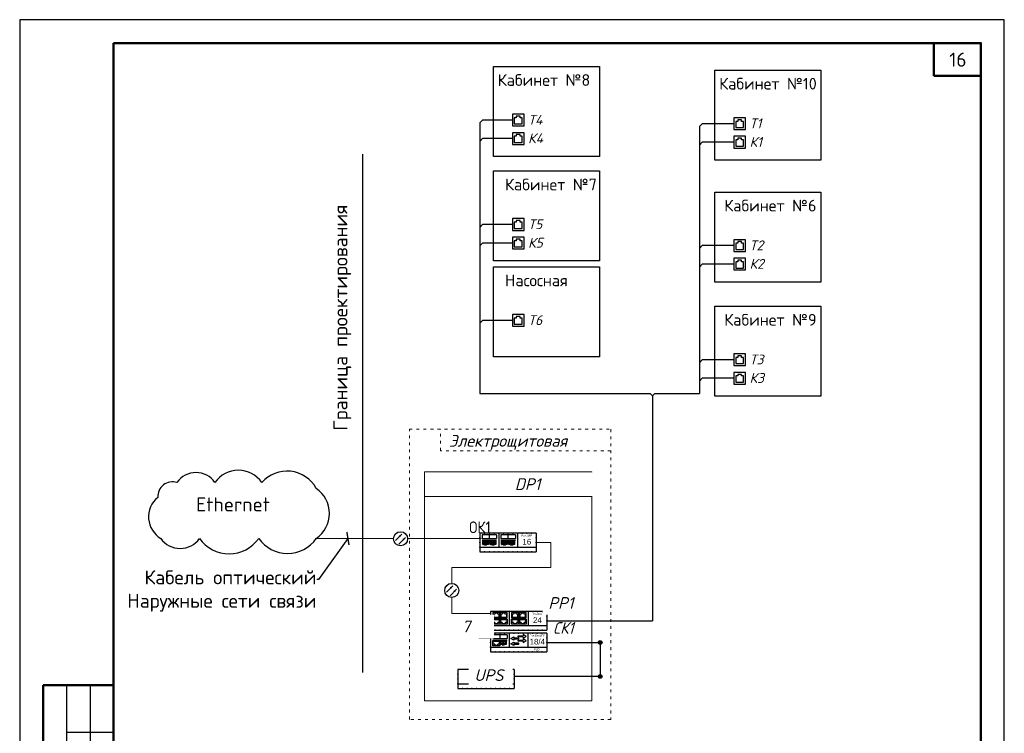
# Paper-space layout '16' of a CAD drawing. Header units: millimetres. Extents: x 0 to 257, y 0 to 297.
# Tile 2 of 2: x 0 to 210, y 145 to 297. Entities that reach past the tile are written whole.
import ezdxf
from ezdxf import colors
from ezdxf.entities.mleader import LeaderData, LeaderLine
from ezdxf.enums import TextEntityAlignment as Align
from ezdxf.math import Vec2, Vec3

# ---------------------------------------------------------------- set-up
doc = ezdxf.new("R2010")
doc.units = ezdxf.units.MM
doc.set_wipeout_variables(frame=1)
doc.linetypes.add('ACAD_ISO03W100', pattern=[30, 12, -18])
for name, color, linetype, lineweight in [('1OTWM', 1, 'Continuous', 9), ('_Блоки', 252, 'Continuous', 18), ('SS-CABL-OPT', 6, 'Continuous', 15)]:
    doc.layers.add(name, color=color, linetype=linetype, lineweight=lineweight)
for name, color, linetype in [('_Text', 7, 'Continuous'), ('_АТ-Имя', 7, 'Continuous'), ('_АТ-Примечания', 250, 'Continuous'), ('_ЛВС-Приборы и устройства', 7, 'Continuous'), ('_СКС-Кабель', 30, 'Continuous'), ('_СКС-Устройства', 7, 'Continuous'), ('_ТФ-Приборы', 7, 'Continuous'), ('_ЭП-Кабель 220', 250, 'Continuous'), ('Wipeout', 7, 'Continuous'), ('Штампы', 7, 'Continuous')]:
    doc.layers.add(name, color=color, linetype=linetype)
doc.layers.add('Подписи', color=1, linetype='Continuous', lineweight=25, true_color=0xff0000)
doc.styles.add('Arial Narrow', font='isocpeui.ttf')
doc.styles.add('cs gost_2304', font='isocpeur.ttf')
doc.styles.add('ISO', font='isocpeur.ttf', dxfattribs={"width": 0.9})
doc.styles.add('TNR', font='ARIALN.TTF', dxfattribs={"height": 200})
doc.styles.add('XREF1$0$Standard', font='isocpeur.ttf')
doc.styles.add('Аннотативный', font='arial.ttf')
doc.styles.add('СТИЛЬ-1', font='isocpeui.ttf', dxfattribs={"width": 0.9, "oblique": 3})

# ---------------------------------------------------------------- blocks, each defined once
blk = doc.blocks.new('*U74')
at = {"lineweight": 50}
for p, q in [((5, 155), (20, 155)), ((5, 155), (5, 90)), ((5, 90), (20, 90)), ((8, 5), (8, 90)), ((13, 5), (13, 90)), ((8, 65), (20, 65)), ((8, 30), (20, 30)), ((8, 5), (20, 5))]:
    blk.add_line(p, q, dxfattribs=at)
for p, q in [((10, 155), (10, 90)), ((15, 155), (15, 90)), ((10, 145), (20, 145)), ((10, 130), (20, 130)), ((10, 110), (20, 110)), ((5, 90), (8, 90))]:
    blk.add_line(p, q)
blk.add_lwpolyline([(0, 0), (210, 0), (210, 297), (0, 297)], close=True)
blk.add_lwpolyline([(20, 292), (205, 292), (205, 5), (20, 5)], close=True, dxfattribs=at)
at = {"style": 'XREF1$0$Standard'}
for s, p in [('Согласовано', (7.95, 102.07)), ('Взам.инв. N', (10.5, 77.5)), ('Подпись и дата', (10.5, 47.5)), ('Инв.N подл.', (10.5, 17.5))]:
    blk.add_text(s, height=2.5, rotation=90, dxfattribs=at).set_placement(p, align=Align.MIDDLE_CENTER)
blk.add_text('Формат', height=2.5, dxfattribs=at).set_placement((154.02, 2))
blk.add_text('А4', height=2.5, dxfattribs=at).set_placement((171.51, 2), align=Align.RIGHT)
blk = doc.blocks.new('PP')
at = {"linetype": 'ByBlock', "lineweight": -2, "ltscale": 100}
for p, q in [((-2573, 13207), (-3773, 13207)), ((-3773, 13207), (-3773, 12807)), ((-3773, 12807), (-2573, 12807))]:
    blk.add_line(p, q, dxfattribs=at)
at = {"ltscale": 100}
for p, q in [((-3575, 13183), (-3725, 13183)), ((-3725, 13183), (-3725, 13070)), ((-3725, 13070), (-3575, 13070)), ((-3725, 13046), (-3575, 13046)), ((-3725, 12933), (-3725, 13046)), ((-3575, 13070), (-3575, 13183)), ((-3575, 13046), (-3575, 12933)), ((-3415, 13183), (-3565, 13183)), ((-3565, 13183), (-3565, 13070)), ((-3565, 13070), (-3415, 13070)), ((-3565, 13046), (-3415, 13046)), ((-3565, 12933), (-3565, 13046)), ((-3415, 13070), (-3415, 13183)), ((-3415, 13046), (-3415, 12933)), ((-3175, 13183), (-3325, 13183)), ((-3325, 13183), (-3325, 13070)), ((-3325, 13070), (-3175, 13070)), ((-3325, 13046), (-3175, 13046)), ((-3325, 12933), (-3325, 13046)), ((-3175, 13070), (-3175, 13183)), ((-3175, 13046), (-3175, 12933)), ((-3015, 13183), (-3165, 13183)), ((-3165, 13183), (-3165, 13070)), ((-3165, 13070), (-3015, 13070)), ((-3165, 13046), (-3015, 13046)), ((-3165, 12933), (-3165, 13046)), ((-3015, 13070), (-3015, 13183)), ((-3015, 13046), (-3015, 12933)), ((-3575, 12933), (-3725, 12933)), ((-3415, 12933), (-3565, 12933)), ((-3175, 12933), (-3325, 12933)), ((-3015, 12933), (-3165, 12933))]:
    blk.add_line(p, q, dxfattribs=at)
for p, q in [((-3725, 13058), (-3417, 13058)), ((-3711, 13146), (-3711, 13082)), ((-3682, 13146), (-3711, 13146)), ((-3711, 13082), (-3588, 13082)), ((-3711, 13034), (-3588, 13034)), ((-3711, 12970), (-3711, 13034)), ((-3682, 13161), (-3682, 13146)), ((-3667, 13161), (-3682, 13161)), ((-3667, 13176), (-3667, 13161)), ((-3628, 13176), (-3667, 13176)), ((-3628, 13161), (-3628, 13176)), ((-3618, 13161), (-3628, 13161)), ((-3618, 13146), (-3618, 13161)), ((-3588, 13146), (-3618, 13146)), ((-3588, 13082), (-3588, 13146)), ((-3588, 13034), (-3588, 12970)), ((-3551, 13146), (-3551, 13082)), ((-3522, 13146), (-3551, 13146)), ((-3551, 13082), (-3428, 13082)), ((-3551, 13034), (-3428, 13034)), ((-3551, 12970), (-3551, 13034)), ((-3522, 13161), (-3522, 13146)), ((-3507, 13161), (-3522, 13161)), ((-3507, 13176), (-3507, 13161)), ((-3468, 13176), (-3507, 13176)), ((-3468, 13161), (-3468, 13176)), ((-3458, 13161), (-3468, 13161)), ((-3458, 13146), (-3458, 13161)), ((-3428, 13146), (-3458, 13146)), ((-3428, 13082), (-3428, 13146)), ((-3428, 13034), (-3428, 12970)), ((-3325, 13058), (-3017, 13058)), ((-3311, 13146), (-3311, 13082)), ((-3282, 13146), (-3311, 13146)), ((-3311, 13082), (-3188, 13082)), ((-3311, 13034), (-3188, 13034)), ((-3311, 12970), (-3311, 13034)), ((-3282, 13161), (-3282, 13146)), ((-3267, 13161), (-3282, 13161)), ((-3267, 13176), (-3267, 13161)), ((-3228, 13176), (-3267, 13176)), ((-3228, 13161), (-3228, 13176)), ((-3218, 13161), (-3228, 13161)), ((-3218, 13146), (-3218, 13161)), ((-3188, 13146), (-3218, 13146)), ((-3188, 13082), (-3188, 13146)), ((-3188, 13034), (-3188, 12970)), ((-3151, 13146), (-3151, 13082)), ((-3122, 13146), (-3151, 13146)), ((-3151, 13082), (-3028, 13082)), ((-3151, 13034), (-3028, 13034)), ((-3151, 12970), (-3151, 13034)), ((-3122, 13161), (-3122, 13146)), ((-3107, 13161), (-3122, 13161)), ((-3107, 13176), (-3107, 13161)), ((-3068, 13176), (-3107, 13176)), ((-3068, 13161), (-3068, 13176)), ((-3058, 13161), (-3068, 13161)), ((-3058, 13146), (-3058, 13161)), ((-3028, 13146), (-3058, 13146)), ((-3028, 13082), (-3028, 13146)), ((-3028, 13034), (-3028, 12970)), ((-3682, 12970), (-3711, 12970)), ((-3682, 12955), (-3682, 12970)), ((-3667, 12955), (-3682, 12955)), ((-3667, 12940), (-3667, 12955)), ((-3628, 12940), (-3667, 12940)), ((-3628, 12955), (-3628, 12940)), ((-3618, 12955), (-3628, 12955)), ((-3618, 12970), (-3618, 12955)), ((-3588, 12970), (-3618, 12970)), ((-3522, 12970), (-3551, 12970)), ((-3522, 12955), (-3522, 12970)), ((-3507, 12955), (-3522, 12955)), ((-3507, 12940), (-3507, 12955)), ((-3468, 12940), (-3507, 12940)), ((-3468, 12955), (-3468, 12940)), ((-3458, 12955), (-3468, 12955)), ((-3458, 12970), (-3458, 12955)), ((-3428, 12970), (-3458, 12970)), ((-3282, 12970), (-3311, 12970)), ((-3282, 12955), (-3282, 12970)), ((-3267, 12955), (-3282, 12955)), ((-3267, 12940), (-3267, 12955)), ((-3228, 12940), (-3267, 12940)), ((-3228, 12955), (-3228, 12940)), ((-3218, 12955), (-3228, 12955)), ((-3218, 12970), (-3218, 12955)), ((-3188, 12970), (-3218, 12970)), ((-3122, 12970), (-3151, 12970)), ((-3122, 12955), (-3122, 12970)), ((-3107, 12955), (-3122, 12955)), ((-3107, 12940), (-3107, 12955)), ((-3068, 12940), (-3107, 12940)), ((-3068, 12955), (-3068, 12940)), ((-3058, 12955), (-3068, 12955)), ((-3058, 12970), (-3058, 12955)), ((-3028, 12970), (-3058, 12970))]:
    blk.add_line(p, q)
at = {"linetype": 'ByBlock', "lineweight": -2}
for p, q in [((-3373, 13207), (-3373, 12907)), ((-2973, 13207), (-2973, 12907)), ((-2573, 13207), (-2573, 12807)), ((-3773, 12907), (-2573, 12907))]:
    blk.add_line(p, q, dxfattribs=at)
at = {"linetype": 'ByBlock', "lineweight": -2, "ltscale": 100}
for p in [(-3773, 13107), (-3673, 13207), (-3573, 13207), (-3473, 13207), (-3373, 13207), (-3273, 13207), (-3173, 13207), (-3073, 13207), (-2973, 13207), (-2873, 13207), (-2773, 13207), (-2673, 13207), (-2573, 13107), (-3773, 13007), (-3773, 12907), (-2573, 13007), (-2573, 12907), (-3673, 12807), (-3573, 12807), (-3573, 12807), (-3473, 12807), (-3373, 12807), (-3373, 12807), (-3273, 12807), (-3173, 12807), (-3073, 12807), (-2973, 12807), (-2873, 12807), (-2773, 12807), (-2673, 12807)]:
    blk.add_point(p, dxfattribs=at)
at = {"layer": '_АТ-Примечания', "style": 'Аннотативный'}
blk.add_text('Port Eth', height=40, dxfattribs=at).set_placement((-2773, 13120), align=Align.BOTTOM_CENTER)
blk.add_attdef('24', text='', height=120, dxfattribs=at).set_placement((-2773, 12927), align=Align.BOTTOM_CENTER)
blk = doc.blocks.new('СК')
at = {"linetype": 'ByBlock', "lineweight": -2, "ltscale": 100}
for p, q in [((6, 4), (-6, 4)), ((-6, 4), (-6, 0)), ((-6, 0), (6, 0))]:
    blk.add_line(p, q, dxfattribs=at)
for p, q in [((-5.52, 3.64), (-5.52, 2.86)), ((-2.44, 3.64), (-5.52, 3.64)), ((-5.52, 2.86), (-2.44, 2.86)), ((-5.52, 2.51), (-2.44, 2.51)), ((-5.38, 2.27), (-4.15, 2.27)), ((-5.38, 1.63), (-5.38, 2.27)), ((-4.15, 2.27), (-4.15, 1.63)), ((-4.02, 3.64), (-4.02, 2.86)), ((-3.88, 2.27), (-2.65, 2.27)), ((-3.88, 1.55), (-3.88, 2.27)), ((-3.88, 2.27), (-3.81, 2.19)), ((-3.81, 2.19), (-3.29, 2.19)), ((-3.81, 1.61), (-3.81, 2.19)), ((-3.29, 1.61), (-3.29, 2.19)), ((-3.29, 1.91), (-3.29, 2.19)), ((-3.24, 1.61), (-3.24, 2.19)), ((-3.24, 2.19), (-2.72, 2.19)), ((-2.65, 2.27), (-2.72, 2.19)), ((-2.72, 2.19), (-2.72, 1.61)), ((-2.65, 2.27), (-2.65, 1.55)), ((-2.65, 1.55), (-2.65, 2.27)), ((-2.44, 3.64), (-2.44, 2.86)), ((-5.09, 1.63), (-5.38, 1.63)), ((-5.09, 1.48), (-5.09, 1.63)), ((-4.94, 1.48), (-5.09, 1.48)), ((-4.94, 1.33), (-4.94, 1.48)), ((-4.55, 1.33), (-4.94, 1.33)), ((-4.55, 1.48), (-4.55, 1.33)), ((-4.45, 1.48), (-4.55, 1.48)), ((-4.45, 1.63), (-4.45, 1.48)), ((-4.15, 1.63), (-4.45, 1.63)), ((-3.88, 1.55), (-3.81, 1.61)), ((-3.6, 1.55), (-3.88, 1.55)), ((-3.29, 1.61), (-3.81, 1.61)), ((-3.6, 1.55), (-3.5, 1.47)), ((-3.5, 1.47), (-3.04, 1.47)), ((-2.72, 1.61), (-3.24, 1.61)), ((-2.93, 1.55), (-3.04, 1.47)), ((-2.65, 1.55), (-2.93, 1.55)), ((-2.65, 1.55), (-2.72, 1.61))]:
    blk.add_line(p, q)
at = {"linetype": 'ByBlock', "lineweight": -2}
for p, q in [((-2, 4), (-2, 1)), ((2, 4), (2, 1)), ((6, 4), (6, 0)), ((-6, 1), (6, 1))]:
    blk.add_line(p, q, dxfattribs=at)
at = {"ltscale": 100}
blk.add_lwpolyline([(-5.52, 2.39), (-4.02, 2.39), (-4.02, 1.26), (-5.52, 1.26)], close=True, dxfattribs=at)
for points in [[(-1.02, 2.73), (-1.02, 2.46), (-1.66, 2.83), (-1.02, 3.2), (-1.02, 2.92)], [(-1.02, 2.73), (0.07, 2.73), (0.07, 2.92), (-1.02, 2.92)], [(1.02, 3.2), (-0.07, 3.2), (-0.07, 3.39), (1.02, 3.39)], [(1.02, 2.27), (-0.07, 2.27), (-0.07, 2.46), (1.02, 2.46)], [(1.02, 3.2), (1.02, 2.92), (1.66, 3.3), (1.02, 3.67), (1.02, 3.39)], [(1.02, 2.27), (1.02, 1.99), (1.66, 2.36), (1.02, 2.73), (1.02, 2.46)], [(-1.02, 1.61), (-1.02, 1.33), (-1.66, 1.7), (-1.02, 2.08), (-1.02, 1.8)], [(-1.02, 1.61), (0.07, 1.61), (0.07, 1.8), (-1.02, 1.8)]]:
    blk.add_lwpolyline(points, dxfattribs=at)
for centre, radius in [((-3.55, 1.9), 0.2), ((-2.98, 1.9), 0.198)]:
    blk.add_circle(centre, radius)
at = {"linetype": 'ByBlock', "lineweight": -2, "ltscale": 100}
for p in [(-6, 3), (-5, 4), (-4, 4), (-3, 4), (-2, 4), (-1, 4), (0, 4), (1, 4), (2, 4), (3, 4), (4, 4), (5, 4), (6, 3), (-6, 2), (-6, 1), (6, 2), (6, 1), (-5, 0), (-4, 0), (-4, 0), (-3, 0), (-2, 0), (-2, 0), (-1, 0), (0, 0), (1, 0), (2, 0), (3, 0), (4, 0), (5, 0)]:
    blk.add_point(p, dxfattribs=at)
at = {"layer": '_АТ-Имя', "ltscale": 100, "style": 'TNR'}
blk.add_attdef('ПОЗИЦИЯ', text='', height=2, dxfattribs=at).set_placement((-6, 4), align=Align.BOTTOM_LEFT)
at = {"layer": '_АТ-Примечания', "style": 'Аннотативный'}
blk.add_text('Port Eth/SFP', height=0.4, dxfattribs=at).set_placement((4, 3.13), align=Align.BOTTOM_CENTER)
at = {"layer": '_АТ-Примечания', "ltscale": 100, "style": 'TNR'}
for tag, p in [('НАИМЕНОВАНИЕ', (-6, 3.64)), ('МАРКА', (-6, 3.14))]:
    blk.add_attdef(tag, p, '', height=0.25, dxfattribs=at)
at = {"layer": '_АТ-Примечания', "ltscale": 100, "style": 'TNR', "flags": 1}
for tag, p in [('ПРИМ-1', (-6, 2.64)), ('ПРИМ-2', (-6, 2.14)), ('ПРИМ-3', (-6, 1.64)), ('ПРИМ-4', (-6, 1.14)), ('ПРИМ-5', (-6, 0.67))]:
    blk.add_attdef(tag, p, '', height=0.25, dxfattribs=at)
at = {"layer": '_АТ-Примечания', "style": 'Аннотативный'}
for tag, height, p in [('ETH/SFP', 1.2, (4, 1.2)), ('POE+', 0.4, (4, 0.2))]:
    blk.add_attdef(tag, text='', height=height, dxfattribs=at).set_placement(p, align=Align.BOTTOM_CENTER)
blk = doc.blocks.new('ОК')
at = {"linetype": 'ByBlock', "lineweight": -2, "ltscale": 100}
for p, q in [((6, 4), (-6, 4)), ((-6, 4), (-6, 0)), ((-6, 0), (6, 0))]:
    blk.add_line(p, q, dxfattribs=at)
at = {"linetype": 'ByBlock', "lineweight": -2}
for p, q in [((-5.52, 3.64), (-5.52, 2.86)), ((-2.44, 3.64), (-5.52, 3.64)), ((-5.52, 2.86), (-2.44, 2.86)), ((-5.52, 2.51), (-2.44, 2.51)), ((-5.42, 2.27), (-4.19, 2.27)), ((-5.42, 1.55), (-5.42, 2.27)), ((-5.42, 2.27), (-5.35, 2.19)), ((-5.35, 2.19), (-4.83, 2.19)), ((-5.35, 1.61), (-5.35, 2.19)), ((-4.83, 1.61), (-4.83, 2.19)), ((-4.83, 1.91), (-4.83, 2.19)), ((-4.78, 1.61), (-4.78, 2.19)), ((-4.78, 2.19), (-4.26, 2.19)), ((-4.19, 2.27), (-4.26, 2.19)), ((-4.26, 2.19), (-4.26, 1.61)), ((-4.19, 2.27), (-4.19, 1.55)), ((-4.19, 1.55), (-4.19, 2.27)), ((-4.02, 3.64), (-4.02, 2.86)), ((-3.84, 2.27), (-2.61, 2.27)), ((-3.84, 1.55), (-3.84, 2.27)), ((-3.84, 2.27), (-3.77, 2.19)), ((-3.77, 2.19), (-3.25, 2.19)), ((-3.77, 1.61), (-3.77, 2.19)), ((-3.25, 1.61), (-3.25, 2.19)), ((-3.25, 1.91), (-3.25, 2.19)), ((-3.2, 1.61), (-3.2, 2.19)), ((-3.2, 2.19), (-2.68, 2.19)), ((-2.61, 2.27), (-2.68, 2.19)), ((-2.68, 2.19), (-2.68, 1.61)), ((-2.61, 2.27), (-2.61, 1.55)), ((-2.61, 1.55), (-2.61, 2.27)), ((-2.44, 3.64), (-2.44, 2.86)), ((-2, 4), (-2, 1)), ((-1.52, 3.64), (-1.52, 2.86)), ((1.56, 3.64), (-1.52, 3.64)), ((-1.52, 2.86), (1.56, 2.86)), ((-1.52, 2.51), (1.56, 2.51)), ((-1.42, 2.27), (-0.19, 2.27)), ((-1.42, 1.55), (-1.42, 2.27)), ((-1.42, 2.27), (-1.35, 2.19)), ((-1.35, 2.19), (-0.83, 2.19)), ((-1.35, 1.61), (-1.35, 2.19)), ((-0.83, 1.61), (-0.83, 2.19)), ((-0.83, 1.91), (-0.83, 2.19)), ((-0.78, 1.61), (-0.78, 2.19)), ((-0.78, 2.19), (-0.26, 2.19)), ((-0.19, 2.27), (-0.26, 2.19)), ((-0.26, 2.19), (-0.26, 1.61)), ((-0.19, 2.27), (-0.19, 1.55)), ((-0.19, 1.55), (-0.19, 2.27)), ((-0.02, 3.64), (-0.02, 2.86)), ((0.16, 2.27), (1.39, 2.27)), ((0.16, 1.55), (0.16, 2.27)), ((0.16, 2.27), (0.23, 2.19)), ((0.23, 2.19), (0.75, 2.19)), ((0.23, 1.61), (0.23, 2.19)), ((0.75, 1.61), (0.75, 2.19)), ((0.75, 1.91), (0.75, 2.19)), ((0.8, 1.61), (0.8, 2.19)), ((0.8, 2.19), (1.32, 2.19)), ((1.39, 2.27), (1.32, 2.19)), ((1.32, 2.19), (1.32, 1.61)), ((1.39, 2.27), (1.39, 1.55)), ((1.39, 1.55), (1.39, 2.27)), ((1.56, 3.64), (1.56, 2.86)), ((2, 4), (2, 1)), ((6, 4), (6, 0)), ((-6, 1), (6, 1)), ((-5.42, 1.55), (-5.35, 1.61)), ((-5.14, 1.55), (-5.42, 1.55)), ((-4.83, 1.61), (-5.35, 1.61)), ((-5.14, 1.55), (-5.03, 1.47)), ((-5.03, 1.47), (-4.57, 1.47)), ((-4.26, 1.61), (-4.78, 1.61)), ((-4.47, 1.55), (-4.57, 1.47)), ((-4.19, 1.55), (-4.47, 1.55)), ((-4.19, 1.55), (-4.26, 1.61)), ((-3.84, 1.55), (-3.77, 1.61)), ((-3.56, 1.55), (-3.84, 1.55)), ((-3.25, 1.61), (-3.77, 1.61)), ((-3.56, 1.55), (-3.46, 1.47)), ((-3.46, 1.47), (-3, 1.47)), ((-2.68, 1.61), (-3.2, 1.61)), ((-2.9, 1.55), (-3, 1.47)), ((-2.61, 1.55), (-2.9, 1.55)), ((-2.61, 1.55), (-2.68, 1.61)), ((-1.42, 1.55), (-1.35, 1.61)), ((-1.14, 1.55), (-1.42, 1.55)), ((-0.83, 1.61), (-1.35, 1.61)), ((-1.14, 1.55), (-1.03, 1.47)), ((-1.03, 1.47), (-0.57, 1.47)), ((-0.26, 1.61), (-0.78, 1.61)), ((-0.47, 1.55), (-0.57, 1.47)), ((-0.19, 1.55), (-0.47, 1.55)), ((-0.19, 1.55), (-0.26, 1.61)), ((0.16, 1.55), (0.23, 1.61)), ((0.44, 1.55), (0.16, 1.55)), ((0.75, 1.61), (0.23, 1.61)), ((0.44, 1.55), (0.54, 1.47)), ((0.54, 1.47), (1, 1.47)), ((1.32, 1.61), (0.8, 1.61)), ((1.1, 1.55), (1, 1.47)), ((1.39, 1.55), (1.1, 1.55)), ((1.39, 1.55), (1.32, 1.61))]:
    blk.add_line(p, q, dxfattribs=at)
for centre, radius in [((-5.09, 1.9), 0.2), ((-3.51, 1.9), 0.2), ((-1.09, 1.9), 0.2), ((0.49, 1.9), 0.2), ((-4.52, 1.9), 0.198), ((-2.94, 1.9), 0.198), ((-0.52, 1.9), 0.198), ((1.06, 1.9), 0.198)]:
    blk.add_circle(centre, radius, dxfattribs=at)
at = {"linetype": 'ByBlock', "lineweight": -2, "ltscale": 100}
for p in [(-6, 3), (-5, 4), (-4, 4), (-3, 4), (-2, 4), (-1, 4), (0, 4), (1, 4), (2, 4), (3, 4), (4, 4), (5, 4), (6, 3), (-6, 2), (-6, 1), (6, 2), (6, 1), (-5, 0), (-4, 0), (-4, 0), (-3, 0), (-2, 0), (-2, 0), (-1, 0), (0, 0), (1, 0), (2, 0), (3, 0), (4, 0), (5, 0)]:
    blk.add_point(p, dxfattribs=at)
at = {"layer": '_АТ-Имя', "ltscale": 100, "style": 'TNR'}
blk.add_attdef('ПОЗИЦИЯ', text='', height=2, dxfattribs=at).set_placement((-6, 4), align=Align.BOTTOM_LEFT)
at = {"layer": '_АТ-Примечания', "linetype": 'ByBlock', "lineweight": -2, "style": 'Аннотативный'}
blk.add_text('Port SFP', height=0.4, dxfattribs=at).set_placement((4, 3.13), align=Align.BOTTOM_CENTER)
at = {"layer": '_АТ-Примечания', "ltscale": 100, "style": 'TNR'}
for tag, p in [('НАИМЕНОВАНИЕ', (-6, 3.64)), ('МАРКА', (-6, 3.14))]:
    blk.add_attdef(tag, p, '', height=0.25, dxfattribs=at)
at = {"layer": '_АТ-Примечания', "ltscale": 100, "style": 'TNR', "flags": 1}
for tag, p in [('ПРИМ-1', (-6, 2.64)), ('ПРИМ-2', (-6, 2.14)), ('ПРИМ-3', (-6, 1.64)), ('ПРИМ-4', (-6, 1.14)), ('ПРИМ-5', (-6, 0.67))]:
    blk.add_attdef(tag, p, '', height=0.25, dxfattribs=at)
at = {"layer": '_АТ-Примечания', "linetype": 'ByBlock', "lineweight": -2, "style": 'Аннотативный'}
blk.add_attdef('SFP', text='', height=1.2, dxfattribs=at).set_placement((4, 1.2), align=Align.BOTTOM_CENTER)
blk = doc.blocks.new('_Кабель-Оптический')
blk.add_wipeout([(0, -0.5), (-0.155, -0.476), (-0.294, -0.405), (-0.405, -0.294), (-0.476, -0.155), (-0.5, 0), (-0.476, 0.155), (-0.405, 0.294), (-0.294, 0.405), (-0.155, 0.476), (0, 0.5), (0.155, 0.476), (0.294, 0.405), (0.405, 0.294), (0.476, 0.155), (0.5, 0), (0.476, -0.155), (0.405, -0.294), (0.294, -0.405), (0.155, -0.476)]).dxf.layer = 'Wipeout'
for points in [[(-0.372, -0.122), (0.086, 0.337)], [(-0.122, -0.372), (0.337, 0.086)]]:
    blk.add_lwpolyline(points)
for points in [[(0.086, 0.337, 0, 0.15, 0), (-0.065, 0.186, 0, 0, 0)], [(0.337, 0.086, 0, 0.15, 0), (0.186, -0.065, 0, 0, 0)]]:
    blk.add_lwpolyline(points, format="xyseb")
blk.add_circle((0, 0), 0.5)
blk = doc.blocks.new('_ArchTick')
at = {"color": 0, "linetype": 'ByBlock', "const_width": 0.15}
blk.add_lwpolyline([(-0.5, -0.5), (0.5, 0.5)], dxfattribs=at)
blk = doc.blocks.new('*E85')
at = {"color": 7, "lineweight": 0, "true_color": 0xffffff}
blk.add_wipeout([(-1.25, 3), (1.25, 3), (1.25, 0.5), (-1.25, 0.5)], dxfattribs=at)
blk = doc.blocks.new('Wi-fi')
at = {"color": 116, "lineweight": 30, "ltscale": 100, "true_color": 0x136734}
blk.add_wipeout([(75867, 4924), (75867, 5174), (76117, 5174), (76117, 4924)], dxfattribs=at)
at = {"color": 116, "lineweight": 30, "ltscale": 100, "true_color": 0x136734, "xscale": 100, "yscale": 100, "zscale": 0.1, "rotation": 270}
blk.add_blockref('*E85', (75817, 5049), dxfattribs=at)
at = {"color": 116, "lineweight": 30, "ltscale": 100, "true_color": 0x136734}
for p, q in [((75867, 5174), (75867, 4924)), ((76117, 5174), (75867, 5174)), ((75909, 5132), (75909, 4965)), ((76041, 5132), (75909, 5132)), ((76041, 5090), (76041, 5132)), ((76076, 5090), (76041, 5090)), ((76076, 5007), (76076, 5090)), ((76117, 4924), (76117, 5174)), ((75867, 4924), (76117, 4924)), ((75909, 4965), (76041, 4965)), ((76041, 4965), (76041, 5007)), ((76041, 5007), (76076, 5007))]:
    blk.add_line(p, q, dxfattribs=at)

psp = doc.layouts.new('16')

# ---------------------------------------------------------------- hatches: boundary and pattern name
at = {"layer": '_ЭП-Кабель 220', "lineweight": 30}
h = psp.add_hatch(color=256, dxfattribs=at)
h.dxf.hatch_style = 1
edge = h.paths.add_edge_path()
edge.add_arc((123.81, 164.06), 0.399, 0, 360)
h = psp.add_hatch(color=256, dxfattribs=at)
h.dxf.hatch_style = 1
edge = h.paths.add_edge_path()
edge.add_arc((123.81, 156.8), 0.399, 0, 360)

# ---------------------------------------------------------------- linework, layer by layer
at = {"ltscale": 100}
psp.add_line((204.99, 291.92), (194.99, 291.92), dxfattribs=at)
psp.add_line((204.99, 291.92), (194.99, 291.92), dxfattribs=at)
psp.add_line((204.99, 291.92), (194.99, 291.92), dxfattribs=at)
at = {"lineweight": 50, "ltscale": 100}
for p, q in [((194.99, 291.92), (194.99, 284.92)), ((194.99, 284.92), (204.99, 284.92))]:
    psp.add_line(p, q, dxfattribs=at)
psp.add_line((73.11, 268.2), (73.11, 157.65))
at = {"linetype": 'ByBlock', "lineweight": -2, "ltscale": 100}
for p, q in [((105.45, 158.25), (93.45, 158.25)), ((93.45, 158.25), (93.45, 154.25)), ((93.45, 154.25), (105.45, 154.25))]:
    psp.add_line(p, q, dxfattribs=at)
at = {"linetype": 'ByBlock', "lineweight": -2}
for p, q in [((105.45, 158.25), (105.45, 154.25)), ((93.45, 155.25), (105.45, 155.25))]:
    psp.add_line(p, q, dxfattribs=at)
psp.add_lwpolyline([(63.26, 186.24, 0.520567), (63.26, 196.91, 0.520567), (51.65, 198.18, 0.520567), (41.64, 198.18, 0.520567), (33.54, 198.18, 0.520567), (29.44, 194.98, 0.520567), (30.1, 186.24, 0.520567), (38.34, 186.24, 0.520567), (50.97, 186.24, 0.520567)], format="xyb", close=True)
at = {"linetype": 'ByBlock', "lineweight": -2, "ltscale": 100}
for p in [(97.45, 158.25), (98.45, 158.25), (99.45, 158.25), (100.45, 158.25), (101.45, 158.25), (102.45, 158.25), (103.45, 158.25), (104.45, 158.25), (93.45, 157.25), (93.45, 156.25), (105.45, 157.25), (105.45, 156.25), (93.45, 155.25), (94.45, 154.25), (95.45, 154.25), (95.45, 154.25), (96.45, 154.25), (97.45, 154.25), (97.45, 154.25), (98.45, 154.25), (99.45, 154.25), (100.45, 154.25), (101.45, 154.25), (102.45, 154.25), (103.45, 154.25), (104.45, 154.25), (105.45, 155.25)]:
    psp.add_point(p, dxfattribs=at)
at = {"layer": '1OTWM', "color": 240, "true_color": 0xed1f24}
for p, q in [((110.16, 185.37), (113.26, 185.37)), ((113.26, 185.37), (113.26, 180.05)), ((113.26, 180.05), (92.14, 180.05))]:
    psp.add_line(p, q, dxfattribs=at)
at = {"layer": '_Блоки', "color": 252, "linetype": 'ACAD_ISO03W100', "ltscale": 0.05}
psp.add_lwpolyline([(126.05, 204.96), (89.76, 204.96), (89.76, 209.52)], dxfattribs=at)
at = {"layer": '_Блоки', "color": 0, "ltscale": 0.1}
for points in [[(122.01, 200.46), (122.01, 151.62), (86.35, 151.62), (86.35, 200.46)], [(122.01, 200.46), (86.35, 200.46)], [(86.35, 195.2), (122.01, 195.2)]]:
    psp.add_lwpolyline(points, dxfattribs=at)
at = {"layer": '_СКС-Кабель'}
for p, q in [((98.73, 275.5), (98.11, 274.89)), ((105.07, 275.5), (98.73, 275.5)), ((105.07, 275.5), (98.73, 275.5)), ((98.11, 274.89), (98.11, 217.13)), ((145.57, 274.73), (144.95, 274.11)), ((144.95, 274.11), (144.95, 217.13)), ((152.72, 274.73), (145.57, 274.73)), ((152.72, 274.73), (145.57, 274.73)), ((98.73, 271.55), (98.11, 270.93)), ((105.07, 271.55), (98.73, 271.55)), ((105.07, 271.55), (98.73, 271.55)), ((145.57, 270.78), (144.95, 270.16)), ((152.3, 270.78), (145.57, 270.78)), ((152.3, 270.78), (145.57, 270.78)), ((98.73, 253.22), (98.11, 252.6)), ((105.07, 253.22), (98.73, 253.22)), ((105.07, 253.22), (98.73, 253.22)), ((98.73, 249.27), (98.11, 248.65)), ((105.07, 249.27), (98.73, 249.27)), ((105.07, 249.27), (98.73, 249.27)), ((145.57, 248.72), (144.95, 248.1)), ((154.38, 248.72), (145.57, 248.72)), ((154.38, 248.72), (148.25, 248.72)), ((145.57, 244.77), (144.95, 244.15)), ((152.72, 244.77), (145.57, 244.77)), ((152.72, 244.77), (145.57, 244.77)), ((98.73, 232.75), (98.11, 232.14)), ((107.15, 232.75), (98.73, 232.75)), ((107.15, 232.75), (98.73, 232.75)), ((145.57, 224.36), (144.95, 223.74)), ((152.72, 224.36), (145.57, 224.36)), ((152.72, 224.36), (145.57, 224.36)), ((145.57, 220.41), (144.95, 219.79)), ((152.3, 220.41), (145.57, 220.41)), ((152.3, 220.41), (145.57, 220.41)), ((98.11, 217.13), (134.43, 217.13)), ((134.43, 217.13), (134.93, 216.63)), ((134.93, 216.63), (135.43, 217.13)), ((134.93, 216.63), (134.93, 168.66)), ((135.43, 217.13), (144.95, 217.13))]:
    psp.add_line(p, q, dxfattribs=at)
at = {"layer": '_ЭП-Кабель 220', "lineweight": 30}
for p, q in [((112.39, 164.06), (123.81, 164.06)), ((123.81, 164.06), (123.81, 156.4)), ((123.81, 156.8), (105.45, 156.8))]:
    psp.add_line(p, q, dxfattribs=at)
for centre in [(123.81, 164.06), (123.81, 156.8)]:
    psp.add_circle(centre, 0.399, dxfattribs=at)
at = {"layer": 'SS-CABL-OPT'}
for p in [(63.26, 186.24), (98.64, 186.28)]:
    psp.add_line(p, (98.16, 186.24), dxfattribs=at)
at = {"layer": 'Подписи', "color": 219, "ltscale": 100, "true_color": 0x642165}
for p, q in [((100.41, 168.66), (97.89, 168.66)), ((97.89, 168.66), (97.89, 165.02)), ((97.37, 167.47), (98.41, 166.21)), ((97.89, 165.02), (100.39, 165.02))]:
    psp.add_line(p, q, dxfattribs=at)
at = {"layer": 'Подписи', "color": 32, "ltscale": 100, "true_color": 0xcd6928}
psp.add_line((112.41, 168.66), (134.93, 168.66), dxfattribs=at)

# ---------------------------------------------------------------- block references
at = {"xscale": 0.01, "yscale": 0.01, "zscale": 0.01}
psp.add_blockref('PP', (138.14, 38.59), dxfattribs=at).add_auto_attribs({'24': '24'})
at = {"layer": '_ЛВС-Приборы и устройства'}
ref = psp.add_blockref('СК', (106.39, 162.06), dxfattribs=dict(at, zscale=0.001))
ref.add_attrib('ПОЗИЦИЯ', 'СК1', dxfattribs={"layer": '_АТ-Имя', "ltscale": 100, "height": 2.5, "style": 'СТИЛЬ-1', "oblique": 3, "width": 0.9}).set_placement((113.75, 168.39), align=Align.TOP_LEFT)
ref.add_attrib('POE+', 'PoE+', dxfattribs={"layer": '_АТ-Примечания', "height": 0.4, "style": 'Аннотативный'}).set_placement((110.39, 162.26), align=Align.BOTTOM_CENTER)
ref.add_attrib('ETH/SFP', '18/4', dxfattribs={"layer": '_АТ-Примечания', "height": 1.2, "style": 'Аннотативный'}).set_placement((110.39, 163.26), align=Align.BOTTOM_CENTER)
at = {"layer": '_СКС-Устройства'}
ref = psp.add_blockref('ОК', (104.16, 183.37), dxfattribs=dict(at, zscale=0.001))
ref.add_attrib('ПОЗИЦИЯ', 'ОК1', dxfattribs={"layer": '_АТ-Имя', "ltscale": 100, "height": 2.5, "style": 'ISO', "width": 0.9}).set_placement((98.16, 187.37), align=Align.CENTER)
ref.add_attrib('SFP', '16', dxfattribs={"layer": '_АТ-Примечания', "linetype": 'ByBlock', "lineweight": -2, "height": 1.2, "style": 'Аннотативный'}).set_placement((108.16, 184.58), align=Align.BOTTOM_CENTER)
at = {"layer": 'Штампы', "color": 7}
psp.add_blockref('*U74', (-0.01, -0.08), dxfattribs=at)

# ---------------------------------------------------------------- texts
at = {"style": 'cs gost_2304'}
for s, height, p in [('16', 3, (198.26, 286.89)), ('Кабинет №8', 2.5, (101.94, 282.79)), ('Кабинет №10', 2.5, (149.17, 282.01)), ('Кабинет №7', 2.5, (103.49, 260.5)), ('Кабинет №6', 2.5, (150.26, 256)), ('Насосная', 2.5, (103.49, 240.04)), ('Кабинет №9', 2.5, (150.26, 231.64))]:
    psp.add_text(s, height=height, dxfattribs=at).set_placement(p)
at = {"style": 'Arial Narrow'}
psp.add_text('Электрощитовая', height=2.5, rotation=359.9845, dxfattribs=at).set_placement((91.56, 205.07), align=Align.BOTTOM_LEFT)
at = {"insert": (66.9, 257.45), "char_height": 3, "attachment_point": 3, "rotation": 90}
psp.add_mtext('{\\fISOCPEUR|b0|i0|c204|p34;Граница проектирования}', dxfattribs=at)
at = {"insert": (53.36, 194.99), "char_height": 3, "attachment_point": 3}
psp.add_mtext('{\\fISOCPEUR|b0|i0|c0|p34;Ethernet}', dxfattribs=at)
at = {"layer": '_ТФ-Приборы', "char_height": 2.1, "attachment_point": 1, "style": 'Arial Narrow'}
for s, insert in [('\\pi-2.1,l2.1,t4.2;Т4', (108.43, 276.61)), ('\\pi-2.1,l2.1,t4.2;Т1', (155.66, 275.84)), ('\\pi-2.1,l2.1,t4.2;К4', (108.43, 272.66)), ('\\pi-2.1,l2.1,t4.2;К1', (155.66, 271.88)), ('\\pi-2.1,l2.1,t4.2;Т5', (108.43, 254.33)), ('\\pi-2.1,l2.1,t4.2;К5', (108.43, 250.38)), ('\\pi-2.1,l2.1,t4.2;Т2', (155.66, 249.82)), ('\\pi-2.1,l2.1,t4.2;К2', (155.66, 245.87)), ('\\pi-2.1,l2.1,t4.2;Т6', (108.43, 233.86)), ('\\pi-2.1,l2.1,t4.2;Т3', (155.66, 225.47)), ('\\pi-2.1,l2.1,t4.2;К3', (155.66, 221.52))]:
    psp.add_mtext_dynamic_manual_height_columns(s, width=3.1192, gutter_width=0.125, heights=[2.61], dxfattribs=dict(at, insert=insert))

# ---------------------------------------------------------------- leaders
ml = psp.add_multileader_mtext('Standard')
ml.set_content('{\\fISOCPEUR|b0|i0|c204|p34;Кабель оптический\\PНаружные сети связи}', color=256)
ml.set_leader_properties()
ml.set_arrow_properties(name='ARCHTICK')
ml.build(insert=Vec2(0, 0))
ml.multileader.update_dxf_attribs({"dogleg_length": 0.36, "arrow_head_size": 2})
ctx = ml.context
ctx.base_point, ctx.char_height, ctx.arrow_head_size, ctx.landing_gap_size, ctx.plane_origin = Vec3(23.14, 177.49), 3, 2, 0.09, Vec3(68.86, 169.43)
ctx.text_align_type = 2
notes = []
notes.append((ctx, [(1, (1, 1, 0), (63.73, 177.49), (-1, 0), 0.36, [(0, [(70, 186.24)], 0, [])])]))
ctx.mtext.insert, ctx.mtext.alignment, ctx.mtext.flow_direction = Vec3(63.28, 179.44), 3, 5
for ctx, leaders in notes:
    for number, flags, end, landing, length, lines in leaders:
        leader = LeaderData()
        leader.index, (leader.has_last_leader_line, leader.has_dogleg_vector, leader.attachment_direction) = number, flags
        leader.last_leader_point, leader.dogleg_vector, leader.dogleg_length = Vec3(end), Vec3(landing), length
        for number, points, colour, breaks in lines:
            line = LeaderLine()
            line.index, line.vertices, line.color, line.breaks = number, Vec3.list(points), colors.encode_raw_color(colour), breaks
            leader.lines.append(line)
        ctx.leaders.append(leader)

# ---------------------------------------------------------------- next in the draw order: block references
at = {"xscale": 0.01, "yscale": 0.01, "zscale": 0.01, "rotation": 90}
for p in [(156.81, -484.42), (204.04, -485.19), (156.81, -506.7), (204.04, -511.2), (156.81, -527.17), (204.04, -535.56)]:
    psp.add_blockref('Wi-fi', p, dxfattribs=at)

# ---------------------------------------------------------------- next in the draw order: texts
at = {"layer": '_Text', "ltscale": 100, "insert": (112.75, 173.72), "char_height": 2.5, "width": 5.5496, "attachment_point": 1, "style": 'Arial Narrow', "bg_fill": 2}
psp.add_mtext('\\pi-2.5,l2.5,t10;PP1', dxfattribs=at)

# ---------------------------------------------------------------- next in the draw order: wipeouts: each hides what was drawn before it
at = {"color": 177, "lineweight": 30, "ltscale": 100, "true_color": 0x293189}
for points in [[(107.57, 270.3), (105.07, 270.3), (105.07, 272.8), (107.57, 272.8)], [(154.8, 269.53), (152.3, 269.53), (152.3, 272.03), (154.8, 272.03)], [(107.57, 248.02), (105.07, 248.02), (105.07, 250.52), (107.57, 250.52)], [(154.8, 243.52), (152.3, 243.52), (152.3, 246.02), (154.8, 246.02)], [(154.8, 219.16), (152.3, 219.16), (152.3, 221.66), (154.8, 221.66)]]:
    psp.add_wipeout(points, dxfattribs=at)

# ---------------------------------------------------------------- next in the draw order: linework, layer by layer
at = {"ltscale": 100}
psp.add_lwpolyline([(101.02, 244.18), (123.66, 244.18), (123.66, 224.98), (101.02, 224.98)], close=True, dxfattribs=at)
at = {"layer": '_Блоки', "color": 252, "linetype": 'ACAD_ISO03W100', "ltscale": 0.05}
psp.add_lwpolyline([(83.12, 209.52), (126.05, 209.52), (126.05, 147.63), (83.12, 147.63)], close=True, dxfattribs=at)

# ---------------------------------------------------------------- next in the draw order: block references
at = {"color": 177, "lineweight": 30, "ltscale": 100, "true_color": 0x293189, "zscale": 0.001}
for p in [(106.32, 269.8), (153.55, 269.03), (106.32, 247.52), (153.55, 243.02), (153.55, 218.66)]:
    psp.add_blockref('*E85', p, dxfattribs=at)

# ---------------------------------------------------------------- next in the draw order: linework, layer by layer
at = {"color": 177, "lineweight": 30, "ltscale": 100, "true_color": 0x293189}
for p, q in [((107.57, 272.8), (105.07, 272.8)), ((105.07, 272.8), (105.07, 270.3)), ((105.9, 272.04), (105.49, 272.04)), ((105.49, 272.04), (105.49, 270.72)), ((106.74, 272.39), (105.9, 272.39)), ((105.9, 272.39), (105.9, 272.04)), ((106.74, 272.04), (106.74, 272.39)), ((107.15, 272.04), (106.74, 272.04)), ((107.15, 270.72), (107.15, 272.04)), ((107.57, 270.3), (107.57, 272.8)), ((154.8, 272.03), (152.3, 272.03)), ((152.3, 272.03), (152.3, 269.53)), ((153.13, 271.27), (152.72, 271.27)), ((152.72, 271.27), (152.72, 269.95)), ((153.97, 271.61), (153.13, 271.61)), ((153.13, 271.61), (153.13, 271.27)), ((153.97, 271.27), (153.97, 271.61)), ((154.38, 271.27), (153.97, 271.27)), ((154.38, 269.95), (154.38, 271.27)), ((154.8, 269.53), (154.8, 272.03)), ((105.07, 270.3), (107.57, 270.3)), ((105.49, 270.72), (107.15, 270.72)), ((152.3, 269.53), (154.8, 269.53)), ((152.72, 269.95), (154.38, 269.95)), ((107.57, 250.52), (105.07, 250.52)), ((105.07, 250.52), (105.07, 248.02)), ((106.74, 250.11), (105.9, 250.11)), ((105.9, 250.11), (105.9, 249.76)), ((106.74, 249.76), (106.74, 250.11)), ((107.57, 248.02), (107.57, 250.52)), ((105.07, 248.02), (107.57, 248.02)), ((105.9, 249.76), (105.49, 249.76)), ((105.49, 249.76), (105.49, 248.44)), ((105.49, 248.44), (107.15, 248.44)), ((107.15, 249.76), (106.74, 249.76)), ((107.15, 248.44), (107.15, 249.76)), ((154.8, 246.02), (152.3, 246.02)), ((152.3, 246.02), (152.3, 243.52)), ((154.8, 243.52), (154.8, 246.02)), ((153.13, 245.25), (152.72, 245.25)), ((152.72, 245.25), (152.72, 243.93)), ((152.72, 243.93), (154.38, 243.93)), ((153.97, 245.6), (153.13, 245.6)), ((153.13, 245.6), (153.13, 245.25)), ((153.97, 245.25), (153.97, 245.6)), ((154.38, 245.25), (153.97, 245.25)), ((154.38, 243.93), (154.38, 245.25)), ((152.3, 243.52), (154.8, 243.52)), ((154.8, 221.66), (152.3, 221.66)), ((152.3, 221.66), (152.3, 219.16)), ((153.13, 220.9), (152.72, 220.9)), ((152.72, 220.9), (152.72, 219.58)), ((153.97, 221.24), (153.13, 221.24)), ((153.13, 221.24), (153.13, 220.9)), ((153.97, 220.9), (153.97, 221.24)), ((154.38, 220.9), (153.97, 220.9)), ((154.38, 219.58), (154.38, 220.9)), ((154.8, 219.16), (154.8, 221.66)), ((152.3, 219.16), (154.8, 219.16)), ((152.72, 219.58), (154.38, 219.58))]:
    psp.add_line(p, q, dxfattribs=at)
at = {"ltscale": 100}
for points in [[(101.02, 286.93), (123.66, 286.93), (123.66, 267.73), (101.02, 267.73)], [(148.25, 286.16), (170.89, 286.16), (170.89, 266.95), (148.25, 266.95)], [(101.02, 264.65), (123.66, 264.65), (123.66, 245.44), (101.02, 245.44)], [(148.25, 260.15), (170.89, 260.15), (170.89, 240.94), (148.25, 240.94)], [(148.25, 235.79), (170.89, 235.79), (170.89, 216.58), (148.25, 216.58)]]:
    psp.add_lwpolyline(points, close=True, dxfattribs=at)

# ---------------------------------------------------------------- next in the draw order: block references
at = {"ltscale": 2, "xscale": 3, "yscale": 3, "zscale": 3}
psp.add_blockref('_Кабель-Оптический', (81.24, 186.16), dxfattribs=at)

# ---------------------------------------------------------------- next in the draw order: texts
at = {"insert": (108.33, 197.83), "char_height": 2.5, "width": 27.3585, "attachment_point": 5, "rotation": 359.9845, "style": 'Arial Narrow', "bg_fill": 2}
psp.add_mtext('DP1', dxfattribs=at)
at = {"layer": '_Text', "ltscale": 100, "char_height": 2.5, "attachment_point": 1, "style": 'Arial Narrow', "bg_fill": 2}
for s, insert, width in [('\\pi-2.5,l2.5,t10;7', (94.32, 168.71), 5.5496), ('UPS', (96.97, 158.32), 6.9267)]:
    psp.add_mtext(s, dxfattribs=dict(at, insert=insert, width=width))

# ---------------------------------------------------------------- next in the draw order: linework, layer by layer
at = {"layer": '1OTWM', "color": 240, "true_color": 0xed1f24}
for p, q in [((92.14, 180.05), (92.14, 170.24)), ((92.14, 170.24), (100.41, 170.24))]:
    psp.add_line(p, q, dxfattribs=at)

# ---------------------------------------------------------------- next in the draw order: block references
at = {"ltscale": 2, "xscale": 3, "yscale": 3, "zscale": 3}
psp.add_blockref('_Кабель-Оптический', (92.14, 175.14), dxfattribs=at)

doc.saveas('drawing.dxf')
